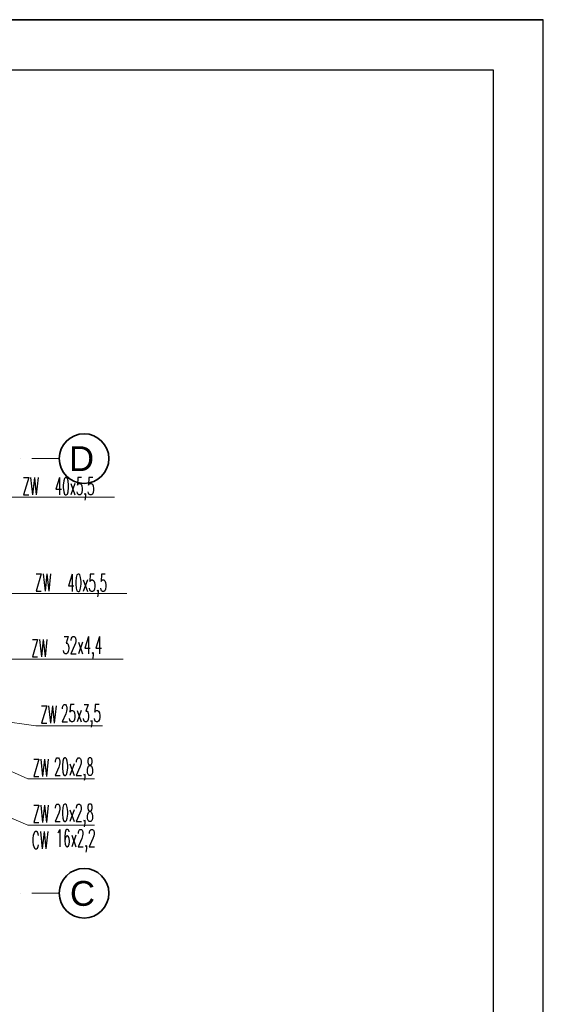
# Model space of a CAD drawing. Header units: millimetres. Extents: x -34676 to 172266, y 39940 to 476087.
# Tile 168 of 256: x 50540 to 56869, y 316783 to 328677. Entities that reach past the tile are written whole.
import ezdxf
from ezdxf.lldxf.tags import DXFTag

# ---------------------------------------------------------------- set-up
doc = ezdxf.new("R2010")
doc.units = ezdxf.units.MM
doc.header["$MEASUREMENT"] = 0
doc.linetypes.add('Kropki i Kreski', pattern=[6.702778, 3.527778, -1.763889, 0, -1.411111])
for name, color, linetype in [('#podkład', 252, 'Continuous'), ('_TABELA', 7, 'Continuous'), ('Konstrukcja - Siatka mod', 7, 'Continuous')]:
    doc.layers.add(name, color=color, linetype=linetype)
doc.layers.add('IS_Opisy_działek_Wodociag', color=7, linetype='SOLID', true_color=0x000000)
doc.styles.add('MtXpl_Arial', font='arial.ttf', dxfattribs={"height": 0.2})
doc.styles.add('ROMANS', font='romans', dxfattribs={"width": 0.6})
tags = doc.linetypes.add('SOLID', pattern=[10, 10, 0]).pattern_tags.tags
tags[6:7] = [DXFTag(74, 4), DXFTag(75, 0), DXFTag(340, '0'), DXFTag(46, 0.0), DXFTag(50, 0.0), DXFTag(44, 0.0), DXFTag(45, 0.0)]
tags[4:5] = [DXFTag(74, 4), DXFTag(75, 0), DXFTag(340, '0'), DXFTag(46, 0.0), DXFTag(50, 0.0), DXFTag(44, 0.0), DXFTag(45, 0.0)]

# ---------------------------------------------------------------- blocks, each defined once
blk = doc.blocks.new('ILHKGJHF')
at = {"layer": 'Konstrukcja - Siatka mod', "color": 252, "linetype": 'Kropki i Kreski', "lineweight": 13, "ltscale": 100}
for p, q in [((49625, 328740), (50625, 328740)), ((49625, 323490), (50625, 323490))]:
    blk.add_line(p, q, dxfattribs=at)
at = {"layer": 'Konstrukcja - Siatka mod', "color": 252, "linetype": 'Continuous', "lineweight": 35, "ltscale": 100}
for centre in [(50925, 328740), (50925, 323490)]:
    blk.add_circle(centre, 300, dxfattribs=at)
at = {"layer": 'Konstrukcja - Siatka mod', "color": 252, "linetype": 'Continuous', "lineweight": 13, "style": 'MtXpl_Arial'}
for s, p in [('D', (50744, 328590)), ('C', (50755, 323338))]:
    blk.add_text(s, height=300, dxfattribs=at).set_placement(p)

msp = doc.modelspace()

# ---------------------------------------------------------------- linework, layer by layer
at = {"layer": '_TABELA', "color": 7}
msp.add_lwpolyline([(14869, 328677), (56869, 328677), (14869, 328677), (14869, 298977), (56869, 298977), (56869, 328677)], dxfattribs=at)
msp.add_lwpolyline([(56269, 328067), (17369, 328067), (17369, 299587), (56269, 299587)], close=True, dxfattribs=at)
at = {"layer": 'IS_Opisy_działek_Wodociag', "color": 7, "lineweight": 13, "ltscale": 10}
for p, q in [((49667, 322910), (51686, 322910)), ((49667, 321744), (51836, 321744)), ((49667, 320952), (51793, 320952)), ((49667, 320292), (50737, 320149)), ((50737, 320149), (51540, 320149)), ((49667, 319941), (50639, 319506)), ((50639, 319506), (51444, 319506)), ((49604, 319384), (50639, 318949)), ((50639, 318949), (51444, 318949))]:
    msp.add_line(p, q, dxfattribs=at)

# ---------------------------------------------------------------- block references
at = {"layer": '#podkład'}
msp.add_blockref('ILHKGJHF', (393, -5365), dxfattribs=at)

# ---------------------------------------------------------------- texts
at = {"layer": 'IS_Opisy_działek_Wodociag', "color": 7, "lineweight": 13, "ltscale": 10, "style": 'ROMANS', "width": 0.5}
for s, p in [('ZW', (50574, 322939)), ('40x5,5', (50964, 322936)), ('ZW', (50725, 321773)), ('40x5,5', (51115, 321770)), ('ZW', (50681, 320981)), ('32x4,4', (51056, 321017)), ('ZW', (50791, 320178)), ('25x3,5', (51040, 320194)), ('ZW', (50696, 319535)), ('20x2,8', (50954, 319549)), ('ZW', (50696, 318978)), ('20x2,8', (50954, 318992)), ('16x2,2', (50976, 318687)), ('CW', (50687, 318661))]:
    msp.add_text(s, height=210, dxfattribs=at).set_placement(p)

doc.saveas('drawing.dxf')
